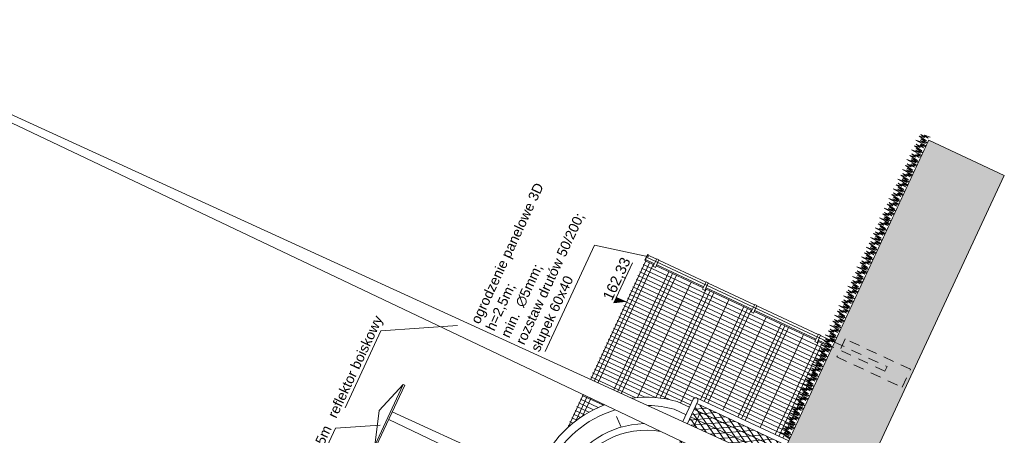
# Model space of a CAD drawing. Header units: millimetres. Extents: x 1962 to 3194, y -795 to -219.
# Tile 24 of 256: x 2013.87 to 2025.8, y -465.71 to -460.68. Entities that reach past the tile are written whole.
import ezdxf

# ---------------------------------------------------------------- set-up
doc = ezdxf.new("R2010")
doc.units = ezdxf.units.MM
doc.linetypes.add('HIDDEN', pattern=[9.525, 6.35, -3.175])
doc.layers.get('0').update_dxf_attribs({"lineweight": 5})
doc.layers.get('Defpoints').update_dxf_attribs({"lineweight": 9})
for name, color, linetype, lineweight in [('A_boisko reflektory', 74, 'Continuous', 9), ('A_flagi przekrojowe', 92, 'Continuous', 9), ('A_hatch przekroje', 125, 'Continuous', 9), ('A_hidden', 137, 'HIDDEN', 9), ('A_koty wysokośc.', 53, 'Continuous', 9), ('A_latarnie', 22, 'Continuous', 9), ('A_ogrodzenie 1_2m', 34, 'Continuous', 9), ('A_ogrodzenie 2_4m', 45, 'Continuous', 9), ('A_przekrojowe', 42, 'Continuous', 9), ('A_widok', 142, 'Continuous', 9)]:
    doc.layers.add(name, color=color, linetype=linetype, lineweight=lineweight)
doc.styles.get("Standard").update_dxf_attribs({"font": 'arial.ttf'})

# ---------------------------------------------------------------- blocks, each defined once
blk = doc.blocks.new('zw$498B')
at = {"layer": 'A_latarnie'}
for p, q in [((-0.408, 4.52), (0.408, 4.52)), ((-0.408, 4.5), (0.408, 4.5)), ((-0.08, 1), (-0.05, 4.5)), ((0.08, 1), (0.05, 4.5)), ((-0.08, 1), (-0.09, 0.98)), ((-0.09, 0.98), (0.09, 0.98)), ((-0.09, 0.98), (-0.09, 0)), ((-0.08, 1), (0.08, 1)), ((0.08, 1), (0.09, 0.98)), ((0.09, 0.98), (0.09, 0)), ((-0.09, 0), (0.09, 0))]:
    blk.add_line(p, q, dxfattribs=at)
blk.add_lwpolyline([(-0.408, 4.5), (-0.408, 4.52), (0, 4.65), (0.408, 4.52), (0.408, 4.5)], dxfattribs=at)
blk = doc.blocks.new('zw$528A')
at = {"layer": 'A_boisko reflektory'}
for p, q in [((0.151, 11.863), (0.561, 12.762)), ((0.561, 12.762), (0.606, 12.741)), ((0.183, 11.813), (0.606, 12.741)), ((0.278, 11.901), (0.631, 12.675)), ((0.585, 12.695), (0.631, 12.675)), ((0.03, 12), (-0.03, 12)), ((-0.03, 12), (-0.03, 11.863)), ((0.03, 12), (0.03, 11.863)), ((-0.04, 11.863), (0.151, 11.863)), ((-0.04, 11.863), (-0.04, 11.813)), ((-0.04, 11.813), (0.183, 11.813)), ((-0.03, 11.813), (-0.03, 11)), ((0.03, 11.813), (0.03, 11)), ((0.233, 11.922), (0.278, 11.901)), ((-0.12, 0), (-0.04, 11)), ((0.04, 11), (-0.04, 11)), ((0.12, 0), (0.04, 11)), ((0.12, 0), (-0.12, 0))]:
    blk.add_line(p, q, dxfattribs=at)
blk.add_arc((0, 11.932), 0.0744, 66.2061, 113.7939, dxfattribs=at)
blk = doc.blocks.new('zw$CA91')
at = {"layer": 'A_koty wysokośc.'}
h = blk.add_hatch(color=256, dxfattribs=at)
h.dxf.hatch_style = 1
h.paths.add_polyline_path([(-0.448, 0.753), (0, 0), (0, 0.753)])
blk.add_lwpolyline([(2.874, 0.753), (-0.448, 0.753), (0, 0), (0, 0.753)], dxfattribs=at)
blk = doc.blocks.new('zw$824C')
at = {"layer": 'A_hatch przekroje'}
h = blk.add_hatch(dxfattribs=at)
h.set_pattern_fill('EARTH2', color=256, scale=0.03, angle=339.9782, style=2)
h.set_pattern_definition([(225, (4.0639, 26.90586), (-3e-14, -1.077631), [0.3429, -0.4191]), (225, (4.30634, 26.6634), (-3e-14, -1.077631), [0.3429, -0.4191]), (225, (4.2471, 26.7227), (-3e-14, -1.077631), [0.35052, -0.41148]), (225, (4.1878, 26.7819), (-3e-14, -1.077631), [0.35052, -0.41148]), (225, (4.1285, 26.8412), (-3e-14, -1.077631), [0.35052, -0.41148]), (225, (4.1285, 27.38), (-3e-14, -1.077631), [0.3429, -0.4191]), (225, (4.1878, 27.32075), (-3e-14, -1.077631), [0.3429, -0.4191]), (225, (4.2471, 27.2615), (-3e-14, -1.077631), [0.3429, -0.4191]), (225, (4.30634, 27.2022), (-3e-14, -1.077631), [0.3429, -0.4191]), (225, (4.0639, 27.4447), (-3e-14, -1.077631), [0.3429, -0.4191]), (315, (3.5466, 26.9274), (1.077631, -3e-14), [0.3429, -0.4191]), (315, (3.7945, 27.1753), (1.077631, -3e-14), [0.3429, -0.4191]), (315, (3.7298, 27.1106), (1.077631, -3e-14), [0.3429, -0.4191]), (315, (3.6705, 27.05134), (1.077631, -3e-14), [0.3429, -0.4191]), (315, (3.6113, 26.9921), (1.077631, -3e-14), [0.3429, -0.4191]), (315, (4.1501, 26.9921), (1.077631, -3e-14), [0.35052, -0.41148]), (315, (4.20935, 27.05134), (1.077631, -3e-14), [0.35052, -0.41148]), (315, (4.2686, 27.1106), (1.077631, -3e-14), [0.35052, -0.41148]), (315, (4.3333, 27.1753), (1.077631, -3e-14), [0.3429, -0.4191]), (315, (4.0908, 26.9328), (1.077631, -3e-14), [0.3429, -0.4191])])
h.paths.add_polyline_path([(76.561, 1.088), (65.505, 1.11), (80.705, 1.08), (80.705, 1.01), (80.705, 0.913), (83.285, 0.861), (83.285, 0.955), (83.245, 1.235), (83.185, 1.235), (83.185, 1.31), (83.395, 1.31), (83.575, 1.31), (84.685, 1.31), (84.685, 1.31), (84.925, 1.31), (84.925, 1.31), (89.261, 1.31), (89.261, 0.3), (76.561, 0.3)])
edge = h.paths.add_edge_path(flags=16)
edge.add_arc((81.079, 0.747), 0.08, 0, 360)
at = {"layer": 'A_ogrodzenie 1_2m'}
h = blk.add_hatch(dxfattribs=at)
h.set_pattern_fill('DIAMONDS', color=256, scale=0.02, style=2)
h.set_pattern_definition([(60, (-2471.899296, 477.264976), (-0.0549926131, 0.03175), []), (120, (-2471.899296, 477.264976), (-0.0549926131, -0.03175), [])])
h.paths.add_polyline_path([(84.385, 1.381), (84.385, 2.501), (84.692, 2.501), (84.686, 1.381)])
h.paths.add_polyline_path([(84.925, 1.381), (84.918, 2.501), (85.185, 2.501), (85.185, 1.381)])
at = {"layer": 'A_flagi przekrojowe'}
for points in [[(83.327, 5.877), (83.066, 6.35), (82.039, 6.35)], [(84.816, 5.535), (84.366, 6.35), (83.339, 6.35)], [(86.551, 3.787), (86.399, 4.44), (84.98, 4.44)]]:
    blk.add_lwpolyline(points, dxfattribs=at)
at = {"layer": 'A_hidden', "ltscale": 0.02}
blk.add_lwpolyline([(86.413, 0.339), (86.653, 0.339), (86.653, 1.21), (86.413, 1.21)], close=True, dxfattribs=at)
blk.add_lwpolyline([(86.563, 1.31), (86.563, 0.61), (86.503, 0.61), (86.503, 1.31)], dxfattribs=at)
at = {"layer": 'A_ogrodzenie 1_2m'}
for p, q in [((84.918, 2.571), (85.215, 2.571)), ((84.918, 2.511), (85.215, 2.511)), ((85.185, 1.31), (85.185, 2.511)), ((85.245, 1.31), (85.245, 2.541))]:
    blk.add_line(p, q, dxfattribs=at)
blk.add_arc((85.215, 2.541), 0.03, 270, 90, dxfattribs=at)
at = {"layer": 'A_ogrodzenie 2_4m'}
for p, q in [((84.269, 3.8), (84.699, 3.8)), ((84.288, 3.791), (84.288, 3.81)), ((84.338, 3.768), (84.338, 3.81)), ((84.375, 3.75), (84.699, 3.75)), ((84.388, 3.743), (84.388, 3.81)), ((84.438, 3.714), (84.438, 3.81)), ((84.463, 3.7), (84.699, 3.7)), ((84.488, 3.683), (84.488, 3.81)), ((84.538, 3.649), (84.538, 3.81)), ((84.588, 3.612), (84.588, 3.81)), ((84.638, 3.571), (84.638, 3.81)), ((84.688, 3.526), (84.688, 3.81)), ((84.911, 3.8), (86.488, 3.8)), ((84.911, 3.75), (86.488, 3.75)), ((84.911, 3.7), (86.488, 3.7)), ((84.938, 3.208), (84.938, 3.81)), ((84.988, 3.113), (84.988, 3.81)), ((85.038, 2.995), (85.038, 3.81)), ((85.088, 2.829), (85.088, 3.81)), ((85.138, 2.571), (85.138, 3.81)), ((85.188, 2.571), (85.188, 3.81)), ((85.238, 2.56), (85.238, 3.81)), ((85.288, 1.38), (85.288, 3.81)), ((85.338, 1.38), (85.338, 3.81)), ((85.388, 1.38), (85.388, 3.81)), ((85.438, 1.38), (85.438, 3.81)), ((85.488, 1.38), (85.488, 3.81)), ((85.538, 1.38), (85.538, 3.81)), ((85.588, 1.38), (85.588, 3.81)), ((85.638, 1.38), (85.638, 3.81)), ((85.688, 1.38), (85.688, 3.81)), ((85.738, 1.38), (85.738, 3.81)), ((85.788, 1.38), (85.788, 3.81)), ((85.838, 1.38), (85.838, 3.81)), ((85.888, 1.38), (85.888, 3.81)), ((85.938, 1.38), (85.938, 3.81)), ((85.988, 1.38), (85.988, 3.81)), ((86.038, 1.38), (86.038, 3.81)), ((86.088, 1.38), (86.088, 3.81)), ((86.138, 1.38), (86.138, 3.81)), ((86.188, 1.38), (86.188, 3.81)), ((86.238, 1.38), (86.238, 3.81)), ((86.288, 1.38), (86.288, 3.81)), ((86.338, 1.38), (86.338, 3.81)), ((86.388, 1.38), (86.388, 3.81)), ((86.438, 1.38), (86.438, 3.81)), ((86.488, 3.69), (86.488, 3.81)), ((86.533, 3.81), (86.533, 1.38)), ((86.488, 3.03), (86.488, 3.66)), ((84.913, 3.49), (86.488, 3.49)), ((84.913, 3.44), (86.488, 3.44)), ((84.913, 3.39), (86.488, 3.39)), ((84.949, 3.19), (86.488, 3.19)), ((85.04, 2.99), (86.488, 2.99)), ((86.488, 2.38), (86.488, 3)), ((85.058, 2.94), (86.488, 2.94)), ((85.073, 2.89), (86.488, 2.89)), ((85.107, 2.69), (86.488, 2.69)), ((85.245, 2.49), (86.488, 2.49)), ((85.245, 2.44), (86.488, 2.44)), ((85.245, 2.39), (86.488, 2.39)), ((86.488, 1.53), (86.488, 2.35)), ((85.245, 2.19), (86.488, 2.19)), ((85.245, 1.99), (86.488, 1.99)), ((85.245, 1.94), (86.488, 1.94)), ((85.245, 1.89), (86.488, 1.89)), ((85.245, 1.69), (86.488, 1.69)), ((85.245, 1.49), (86.488, 1.49)), ((85.245, 1.44), (86.488, 1.44)), ((86.488, 1.38), (86.488, 1.5)), ((85.245, 1.39), (86.488, 1.39))]:
    blk.add_line(p, q, dxfattribs=at)
blk.add_lwpolyline([(86.568, 3.8), (86.563, 3.8), (86.563, 3.81), (86.503, 3.81), (86.503, 3.8), (86.498, 3.8), (86.498, 3.815), (86.568, 3.815)], close=True, dxfattribs=at)
for points in [[(86.503, 3.69), (86.503, 3.81), (86.563, 3.81), (86.563, 3.69)], [(86.568, 3.69), (86.468, 3.69), (86.468, 3.66), (86.568, 3.66), (86.568, 3.69)], [(86.503, 3.03), (86.503, 3.66)], [(86.563, 3.66), (86.563, 3.03)], [(86.568, 3.03), (86.468, 3.03), (86.468, 3), (86.568, 3), (86.568, 3.03)], [(86.503, 2.38), (86.503, 3)], [(86.563, 3), (86.563, 2.38)], [(86.568, 2.38), (86.468, 2.38), (86.468, 2.35), (86.568, 2.35), (86.568, 2.38)], [(86.503, 1.53), (86.503, 2.35)], [(86.563, 2.35), (86.563, 1.53)], [(86.568, 1.53), (86.468, 1.53), (86.468, 1.5), (86.568, 1.5), (86.568, 1.53)], [(86.503, 1.31), (86.503, 1.5)], [(86.563, 1.5), (86.563, 1.31)]]:
    blk.add_lwpolyline(points, dxfattribs=at)
at = {"layer": 'A_przekrojowe', "const_width": 0.01}
blk.add_lwpolyline([(83.185, 1.31), (89.261, 1.31)], dxfattribs=at)
at = {"layer": 'A_widok'}
for p, q in [((84.633, 3.325), (84.54, 3.219)), ((84.693, 2.99), (84.695, 2.99)), ((85.007, 2.728), (85.007, 2.571)), ((85.107, 2.736), (85.107, 2.571)), ((85.007, 2.511), (85.007, 1.676)), ((85.107, 2.511), (85.107, 1.376)), ((85.107, 2.426), (84.919, 2.426))]:
    blk.add_line(p, q, dxfattribs=at)
for points in [[(85.404, 1.31), (85.404, 1.31), (85.396, 1.382), (85.384, 1.328), (85.384, 1.427), (85.37, 1.369), (85.357, 1.438), (85.343, 1.331), (85.337, 1.404), (85.324, 1.31), (85.315, 1.403), (85.308, 1.331), (85.297, 1.451), (85.289, 1.31), (85.281, 1.376), (85.274, 1.31)], [(85.534, 1.31), (85.534, 1.31), (85.526, 1.382), (85.514, 1.328), (85.513, 1.427), (85.5, 1.369), (85.487, 1.438), (85.472, 1.331), (85.466, 1.404), (85.454, 1.31), (85.445, 1.403), (85.438, 1.331), (85.427, 1.451), (85.418, 1.31), (85.411, 1.376), (85.404, 1.31)], [(85.664, 1.31), (85.664, 1.31), (85.656, 1.382), (85.644, 1.328), (85.644, 1.427), (85.63, 1.369), (85.617, 1.438), (85.603, 1.331), (85.597, 1.404), (85.584, 1.31), (85.575, 1.403), (85.568, 1.331), (85.557, 1.451), (85.548, 1.31), (85.541, 1.376), (85.534, 1.31)], [(85.794, 1.31), (85.794, 1.31), (85.785, 1.382), (85.774, 1.328), (85.773, 1.427), (85.76, 1.369), (85.747, 1.438), (85.732, 1.331), (85.726, 1.404), (85.714, 1.31), (85.705, 1.403), (85.698, 1.331), (85.687, 1.451), (85.678, 1.31), (85.671, 1.376), (85.664, 1.31)], [(85.924, 1.31), (85.924, 1.31), (85.915, 1.382), (85.903, 1.328), (85.903, 1.427), (85.89, 1.369), (85.877, 1.438), (85.862, 1.331), (85.856, 1.404), (85.843, 1.31), (85.835, 1.403), (85.828, 1.331), (85.817, 1.451), (85.808, 1.31), (85.8, 1.376), (85.794, 1.31)], [(86.054, 1.31), (86.054, 1.31), (86.046, 1.382), (86.034, 1.328), (86.034, 1.427), (86.02, 1.369), (86.007, 1.438), (85.992, 1.331), (85.987, 1.404), (85.973, 1.31), (85.965, 1.403), (85.958, 1.331), (85.947, 1.451), (85.938, 1.31), (85.931, 1.376), (85.924, 1.31)], [(86.184, 1.31), (86.184, 1.31), (86.175, 1.382), (86.163, 1.328), (86.163, 1.427), (86.15, 1.369), (86.137, 1.438), (86.122, 1.331), (86.116, 1.404), (86.103, 1.31), (86.095, 1.403), (86.088, 1.331), (86.077, 1.451), (86.068, 1.31), (86.06, 1.376), (86.054, 1.31)], [(86.314, 1.31), (86.314, 1.31), (86.306, 1.382), (86.293, 1.328), (86.294, 1.427), (86.28, 1.369), (86.267, 1.438), (86.252, 1.331), (86.246, 1.404), (86.233, 1.31), (86.225, 1.403), (86.218, 1.331), (86.207, 1.451), (86.198, 1.31), (86.191, 1.376), (86.184, 1.31)], [(86.444, 1.31), (86.444, 1.31), (86.435, 1.382), (86.423, 1.328), (86.423, 1.427), (86.409, 1.369), (86.396, 1.438), (86.382, 1.331), (86.376, 1.404), (86.363, 1.31), (86.355, 1.403), (86.348, 1.331), (86.336, 1.451), (86.328, 1.31), (86.32, 1.376), (86.314, 1.31)], [(86.574, 1.31), (86.574, 1.31), (86.565, 1.382), (86.553, 1.328), (86.553, 1.427), (86.539, 1.369), (86.526, 1.438), (86.512, 1.331), (86.506, 1.404), (86.493, 1.31), (86.484, 1.403), (86.478, 1.331), (86.466, 1.451), (86.458, 1.31), (86.45, 1.376), (86.444, 1.31)], [(86.704, 1.31), (86.704, 1.31), (86.695, 1.382), (86.683, 1.328), (86.684, 1.427), (86.67, 1.369), (86.657, 1.438), (86.642, 1.331), (86.636, 1.404), (86.623, 1.31), (86.615, 1.403), (86.608, 1.331), (86.597, 1.451), (86.588, 1.31), (86.58, 1.376), (86.574, 1.31)], [(86.834, 1.31), (86.834, 1.31), (86.825, 1.382), (86.813, 1.328), (86.813, 1.427), (86.799, 1.369), (86.786, 1.438), (86.772, 1.331), (86.766, 1.404), (86.753, 1.31), (86.744, 1.403), (86.738, 1.331), (86.726, 1.451), (86.718, 1.31), (86.71, 1.376), (86.704, 1.31)], [(86.964, 1.31), (86.964, 1.31), (86.955, 1.382), (86.943, 1.328), (86.943, 1.427), (86.93, 1.369), (86.917, 1.438), (86.902, 1.331), (86.896, 1.404), (86.883, 1.31), (86.875, 1.403), (86.868, 1.331), (86.857, 1.451), (86.848, 1.31), (86.84, 1.376), (86.834, 1.31)], [(87.094, 1.31), (87.094, 1.31), (87.085, 1.382), (87.073, 1.328), (87.073, 1.427), (87.059, 1.369), (87.046, 1.438), (87.032, 1.331), (87.026, 1.404), (87.013, 1.31), (87.004, 1.403), (86.998, 1.331), (86.986, 1.451), (86.978, 1.31), (86.97, 1.376), (86.964, 1.31)], [(87.224, 1.309), (87.224, 1.309), (87.215, 1.381), (87.203, 1.327), (87.203, 1.427), (87.189, 1.369), (87.177, 1.438), (87.162, 1.331), (87.156, 1.404), (87.143, 1.31), (87.135, 1.403), (87.128, 1.331), (87.117, 1.451), (87.108, 1.31), (87.1, 1.376), (87.094, 1.31)], [(87.353, 1.309), (87.353, 1.309), (87.345, 1.381), (87.333, 1.327), (87.333, 1.427), (87.319, 1.368), (87.307, 1.438), (87.292, 1.331), (87.286, 1.404), (87.273, 1.309), (87.265, 1.403), (87.257, 1.331), (87.247, 1.451), (87.238, 1.309), (87.23, 1.375), (87.224, 1.309)], [(87.483, 1.309), (87.483, 1.309), (87.475, 1.381), (87.463, 1.327), (87.463, 1.427), (87.449, 1.368), (87.436, 1.438), (87.422, 1.331), (87.416, 1.403), (87.403, 1.309), (87.394, 1.403), (87.387, 1.331), (87.376, 1.451), (87.368, 1.309), (87.36, 1.375), (87.353, 1.309)], [(87.613, 1.31), (87.613, 1.31), (87.605, 1.381), (87.593, 1.327), (87.593, 1.427), (87.579, 1.369), (87.566, 1.438), (87.552, 1.331), (87.545, 1.404), (87.533, 1.309), (87.524, 1.403), (87.517, 1.331), (87.506, 1.451), (87.498, 1.309), (87.49, 1.375), (87.483, 1.309)], [(87.743, 1.309), (87.743, 1.309), (87.735, 1.381), (87.723, 1.327), (87.723, 1.427), (87.709, 1.368), (87.697, 1.438), (87.682, 1.331), (87.676, 1.404), (87.663, 1.309), (87.654, 1.403), (87.647, 1.331), (87.637, 1.451), (87.628, 1.31), (87.62, 1.375), (87.613, 1.31)], [(87.873, 1.309), (87.873, 1.309), (87.865, 1.381), (87.853, 1.327), (87.852, 1.427), (87.839, 1.368), (87.826, 1.438), (87.811, 1.331), (87.805, 1.404), (87.793, 1.309), (87.784, 1.403), (87.777, 1.331), (87.766, 1.451), (87.757, 1.309), (87.75, 1.375), (87.743, 1.309)], [(88.003, 1.309), (88.003, 1.309), (87.995, 1.381), (87.983, 1.327), (87.983, 1.427), (87.969, 1.368), (87.956, 1.438), (87.942, 1.331), (87.936, 1.404), (87.923, 1.309), (87.914, 1.403), (87.907, 1.331), (87.896, 1.451), (87.887, 1.309), (87.88, 1.375), (87.873, 1.309)], [(88.133, 1.309), (88.133, 1.309), (88.124, 1.381), (88.113, 1.327), (88.112, 1.427), (88.099, 1.368), (88.086, 1.438), (88.071, 1.331), (88.065, 1.403), (88.053, 1.309), (88.044, 1.403), (88.037, 1.331), (88.026, 1.451), (88.017, 1.309), (88.01, 1.375), (88.003, 1.309)], [(88.263, 1.309), (88.263, 1.309), (88.255, 1.381), (88.243, 1.327), (88.243, 1.426), (88.229, 1.368), (88.216, 1.438), (88.201, 1.331), (88.196, 1.403), (88.182, 1.309), (88.174, 1.403), (88.167, 1.331), (88.156, 1.451), (88.147, 1.309), (88.14, 1.375), (88.133, 1.309)], [(88.393, 1.309), (88.393, 1.309), (88.385, 1.381), (88.373, 1.327), (88.373, 1.426), (88.359, 1.368), (88.346, 1.437), (88.331, 1.33), (88.326, 1.403), (88.312, 1.309), (88.304, 1.402), (88.297, 1.33), (88.286, 1.45), (88.277, 1.309), (88.27, 1.375), (88.263, 1.309)], [(88.523, 1.309), (88.523, 1.309), (88.514, 1.381), (88.502, 1.327), (88.502, 1.426), (88.489, 1.368), (88.476, 1.437), (88.461, 1.33), (88.455, 1.403), (88.442, 1.309), (88.434, 1.402), (88.427, 1.33), (88.416, 1.45), (88.407, 1.309), (88.399, 1.375), (88.393, 1.309)], [(88.653, 1.309), (88.653, 1.309), (88.644, 1.381), (88.632, 1.327), (88.632, 1.426), (88.619, 1.368), (88.606, 1.438), (88.591, 1.33), (88.585, 1.403), (88.572, 1.309), (88.564, 1.402), (88.557, 1.33), (88.545, 1.45), (88.537, 1.309), (88.529, 1.375), (88.523, 1.309)], [(88.783, 1.309), (88.783, 1.309), (88.775, 1.381), (88.762, 1.327), (88.763, 1.426), (88.749, 1.368), (88.736, 1.437), (88.721, 1.33), (88.715, 1.403), (88.702, 1.309), (88.694, 1.402), (88.687, 1.33), (88.676, 1.45), (88.667, 1.309), (88.66, 1.375), (88.653, 1.309)], [(88.913, 1.309), (88.913, 1.309), (88.904, 1.381), (88.892, 1.327), (88.892, 1.426), (88.878, 1.368), (88.865, 1.437), (88.851, 1.33), (88.845, 1.403), (88.832, 1.309), (88.823, 1.402), (88.817, 1.33), (88.805, 1.45), (88.797, 1.309), (88.789, 1.375), (88.783, 1.309)], [(89.043, 1.309), (89.043, 1.309), (89.034, 1.381), (89.022, 1.327), (89.023, 1.426), (89.009, 1.368), (88.996, 1.437), (88.981, 1.33), (88.975, 1.403), (88.962, 1.309), (88.954, 1.402), (88.947, 1.33), (88.936, 1.45), (88.927, 1.309), (88.919, 1.375), (88.913, 1.309)], [(89.173, 1.309), (89.173, 1.309), (89.164, 1.381), (89.152, 1.327), (89.152, 1.426), (89.138, 1.368), (89.125, 1.437), (89.111, 1.33), (89.105, 1.403), (89.092, 1.309), (89.083, 1.402), (89.077, 1.33), (89.065, 1.45), (89.057, 1.309), (89.049, 1.375), (89.043, 1.309)], [(89.303, 1.309), (89.303, 1.309), (89.294, 1.38), (89.282, 1.327), (89.282, 1.426), (89.269, 1.368), (89.256, 1.437), (89.241, 1.33), (89.235, 1.403), (89.222, 1.309), (89.214, 1.402), (89.207, 1.33), (89.196, 1.45), (89.187, 1.309), (89.179, 1.375), (89.173, 1.309)]]:
    blk.add_lwpolyline(points, dxfattribs=at)
for radius, start, end in [(1.4, 45.9983, 90), (1.3, 41.6229, 90), (1.08, 26.1354, 90), (1, 14.4685, 90), (1.4, 9.3171, 31.8782), (1.3, 9.6699, 23.7227)]:
    blk.add_arc((83.725, 2.51), radius, start, end, dxfattribs=at)
at = {"layer": 'Defpoints'}
for q in [(89.261, 1.31), (20.756, 0.3)]:
    blk.add_line((89.261, 0.3), q, dxfattribs=at)
at = {"layer": 'A_boisko reflektory', "xscale": -1}
blk.add_blockref('zw$528A', (84.805, 1.31), dxfattribs=at)
at = {"layer": 'A_koty wysokośc.', "xscale": 0.16, "yscale": 0.16, "zscale": 0.16}
blk.add_blockref('zw$CA91', (85.938, 3.815), dxfattribs=at)
at = {"layer": 'A_latarnie'}
blk.add_blockref('zw$498B', (83.485, 1.31), dxfattribs=at)
at = {"layer": 'A_flagi przekrojowe', "char_height": 0.12, "attachment_point": 1}
for s, insert, width in [('latarnia 4,5m', (82.078, 6.509), 2.37578), ('reflektor boiskowy', (83.171, 6.509), 2.37578), ('ogrodzenie panelowe 3D\\Ph=2,5m;\\Pmin.  ∅5mm;\\P{\\A1;rozstaw drutów 50/200;}\\P{\\A1;słupek 60x40}', (84.937, 5.42), 2.29545)]:
    blk.add_mtext(s, dxfattribs=dict(at, insert=insert, width=width))
at = {"layer": 'A_koty wysokośc.', "insert": (85.87, 4.016), "char_height": 0.128, "width": 0.82529, "attachment_point": 4}
blk.add_mtext('162,33', dxfattribs=at)

msp = doc.modelspace()

# ---------------------------------------------------------------- block references
at = {"rotation": 65.0218058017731}
msp.add_blockref('zw$824C', (1988.3752, -543.6003), dxfattribs=at)

doc.saveas('drawing.dxf')
